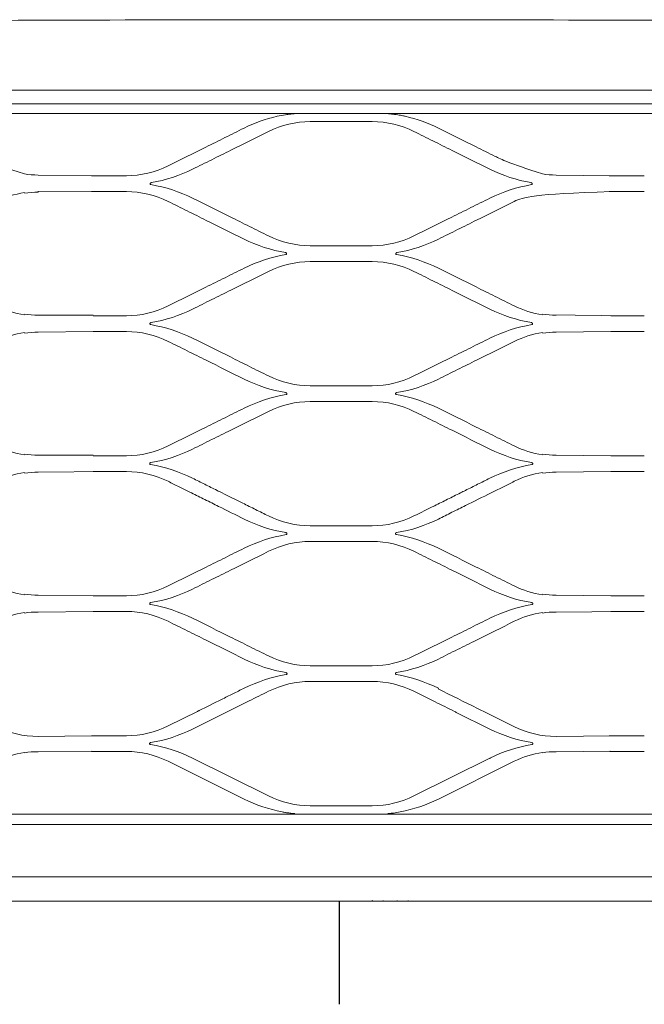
# Model space of a CAD drawing. Header units: millimetres. Extents: x -367720 to -162733, y 309172 to 337444.
# Tile 117 of 256: x -363112 to -362930, y 326990 to 327276. Entities that reach past the tile are written whole.
import ezdxf

# ---------------------------------------------------------------- set-up
doc = ezdxf.new("R2010")
doc.units = ezdxf.units.MM
doc.header["$LTSCALE"] = 10
doc.header["$MEASUREMENT"] = 0
doc.layers.get('0').update_dxf_attribs({"color": 255, "lineweight": 13})
doc.layers.add('LATS_CONTROL_LINE', color=2, linetype='Continuous')
doc.layers.add('LATS_EQ_IDU', color=7, linetype='Continuous', lineweight=0)
doc.layers.add('VZ1', color=6, linetype='Continuous', lineweight=18)
doc.styles.add('ROMANS', font='ROMANS.shx', dxfattribs={"height": 80})

# ---------------------------------------------------------------- blocks, each defined once
blk = doc.blocks.new('LATS_IDU_WALL_MOUNTED_SV')
at = {"color": 0}
for p, q in [((-564.37, 235.79), (564.37, 235.79)), ((522.6, 229.2), (-522.6, 228.8)), ((-8.44, 226.64), (9.56, 226.64)), ((-87.61, 211.12), (-71.64, 210.92)), ((-61.94, 210.92), (-71.64, 210.92)), ((63.06, 211.12), (79.02, 210.92)), ((88.72, 210.92), (79.02, 210.92)), ((-87.61, 206.46), (-87.61, 206.11)), ((-87.61, 206.28), (-71.64, 206.29)), ((-71.64, 206.29), (-61.94, 206.29)), ((79.02, 206.29), (88.72, 206.29)), ((9.56, 190.56), (-8.44, 190.56)), ((-8.44, 185.95), (9.56, 185.95)), ((-87.61, 170.38), (-71.64, 170.38)), ((-61.94, 170.2), (-71.64, 170.2)), ((61.05, 170.46), (83.87, 170.2)), ((88.72, 170.2), (79.02, 170.2)), ((-87.61, 165.43), (-71.64, 165.61)), ((-71.64, 165.61), (-61.94, 165.61)), ((63.06, 165.43), (79.02, 165.61)), ((79.02, 165.61), (88.72, 165.61)), ((9.56, 149.84), (-8.44, 149.84)), ((-8.44, 145.26), (9.56, 145.26)), ((-87.61, 129.66), (-71.64, 129.66)), ((-61.94, 129.48), (-71.64, 129.48)), ((63.06, 129.66), (79.02, 129.48)), ((88.72, 129.48), (79.02, 129.48)), ((-87.61, 124.74), (-66.79, 124.91)), ((-71.64, 124.91), (-61.94, 124.91)), ((63.06, 124.74), (79.02, 124.91)), ((79.02, 124.91), (88.72, 124.91)), ((9.56, 109.13), (-8.44, 109.13)), ((-8.44, 104.56), (9.56, 104.56)), ((-87.61, 88.94), (-66.79, 88.77)), ((-61.94, 88.77), (-71.64, 88.77)), ((63.06, 88.94), (79.02, 88.77)), ((88.72, 88.77), (79.02, 88.77)), ((-87.61, 84.05), (-71.64, 84.21)), ((-71.64, 84.21), (-61.94, 84.21)), ((63.06, 84.05), (83.87, 84.21)), ((79.02, 84.21), (88.72, 84.21)), ((9.56, 68.42), (-8.44, 68.42)), ((-8.44, 63.86), (9.56, 63.86)), ((28.73, 61.72), (28.82, 61.9)), ((-41.3, 55.14), (-49.78, 50.93)), ((-42.68, 50.03), (-32.4, 55.14)), ((34.02, 54.89), (43.8, 50.03)), ((41.82, 55.21), (50.81, 50.75)), ((-87.61, 47.87), (-72.14, 48.03)), ((-61.94, 48.07), (-71.64, 48.07)), ((63.06, 47.87), (79.02, 48.07)), ((88.72, 48.07), (79.02, 48.07)), ((-87.61, 43.45), (-66.79, 43.51)), ((-71.64, 43.51), (-61.94, 43.51)), ((63.06, 43.45), (79.02, 43.56)), ((79.02, 43.51), (88.72, 43.51)), ((-49.78, 40.66), (-27.7, 29.68)), ((-20.6, 30.58), (-42.68, 41.55)), ((43.8, 41.55), (21.72, 30.58)), ((28.82, 29.68), (50.9, 40.66)), ((43.89, 41.37), (43.8, 41.55)), ((9.56, 27.72), (-8.44, 27.72)), ((-522.6, 25.3), (522.6, 25.3)), ((565.96, 7.1), (-565.96, 7.1)), ((-81, 0), (-133.6, 0)), ((-81, 0), (-79, 0)), ((-77, 0), (-79, 0)), ((-18.4, 0), (-77, 0)), ((-15.2, 0), (-18.4, 0)), ((-11.2, 0), (-15.2, 0)), ((-11.2, 0), (-8, 0)), ((9.6, 0), (-8, 0)), ((9.6, 0), (12.8, 0)), ((9.6, 0), (9.6, 0)), ((12.8, 0), (12.8, 0.18)), ((12.8, 0), (16.8, 0)), ((16.8, 0.18), (16.8, 0)), ((16.8, 0), (20, 0)), ((20, 0), (20, 0.18)), ((78.6, 0), (20, 0)), ((78.6, 0), (80.6, 0)), ((82.6, 0), (80.6, 0)), ((135.2, 0), (82.6, 0))]:
    blk.add_line(p, q, dxfattribs=at)
for centre, radius, start, end in [((-87.61, 75.39), 27.52, 243.5738, 270), ((-61.94, 88.79), 43.28, 279.3488, 296.4262), ((63.06, 88.79), 43.28, 243.5738, 260.6512), ((63.06, 75.39), 27.52, 243.5738, 270), ((-61.94, 2.79), 43.28, 63.5738, 80.6512), ((63.06, 2.79), 43.28, 99.3488, 116.4262), ((-8.44, 68.44), 43.28, 243.5738, 259.106), ((9.56, 68.44), 43.28, 280.894, 296.4262)]:
    blk.add_arc(centre, radius, start, end, dxfattribs=at)
at = {"color": 0, "extrusion": (0, 0, -1)}
for centre, radius, start, end in [((61.94, 75.39), 27.32, 243.5738, 270), ((87.61, 16.19), 27.32, 63.5738, 81.5815), ((61.94, 16.19), 27.32, 90, 116.4262), ((-63.06, 16.19), 27.32, 63.5738, 81.5815), ((8.44, 55.04), 27.32, 270, 296.4262), ((-9.56, 55.04), 27.32, 243.5738, 270), ((-13.52, -0.8), 4, 11.537, 14.114)]:
    blk.add_arc(centre, radius, start, end, dxfattribs=at)
at = {"color": 0}
for centre, start_param, end_param in [((-71.64, 48.03), 4.712389, 6.283185), ((79.02, 48.03), 4.712389, 6.283185), ((-71.64, 43.56), 0, 1.570796), ((79.02, 43.56), 0, 1.570796)]:
    blk.add_ellipse(centre, major_axis=(-0.5, 0), ratio=0.087489, start_param=start_param, end_param=end_param, dxfattribs=at)
for points, knots in [([(0, 256.29), (-94.88, 256.29), (-189.76, 255.7), (-332, 253.93), (-379.4, 253.19), (-450.46, 251.85), (-474.14, 251.37), (-509.65, 250.57), (-521.49, 250.3), (-545.15, 249.72), (-556.99, 249.44), (-568.8, 249.09)], [0, 0, 0, 0, 0.5, 0.5, 0.75, 0.75, 0.875, 0.875, 0.9375, 0.9375, 1, 1, 1, 1]), ([(0, 256.29), (94.88, 256.29), (189.76, 255.7), (332, 253.93), (379.4, 253.19), (450.46, 251.85), (474.14, 251.37), (509.65, 250.57), (521.49, 250.3), (545.15, 249.72), (556.99, 249.44), (568.8, 249.09)], [0, 0, 0, 0, 0.5, 0.5, 0.75, 0.75, 0.875, 0.875, 0.9375, 0.9375, 1, 1, 1, 1]), ([(522.01, 231.8), (509.61, 231.8), (497.22, 231.8), (460.04, 231.8), (435.26, 231.8), (385.68, 231.8), (360.9, 231.8), (236.97, 231.8), (137.82, 231.8), (-10.9, 231.8), (-60.47, 231.8), (-178.27, 231.8), (-246.5, 231.8), (-348.85, 231.8), (-382.96, 231.8), (-425.61, 231.8), (-434.13, 231.8), (-444.8, 231.8), (-446.93, 231.8), (-453.32, 231.8), (-457.59, 231.8), (-463.98, 231.8), (-466.12, 231.8), (-470.38, 231.8), (-472.51, 231.8), (-483.17, 231.8), (-491.7, 231.8), (-503.43, 231.8), (-506.63, 231.8), (-510.5, 231.8), (-511.17, 231.8), (-511.84, 231.8)], [0, 0, 0, 0, 0.035962, 0.035962, 0.107886, 0.107886, 0.17981, 0.17981, 0.467507, 0.467507, 0.611355, 0.611355, 0.809344, 0.809344, 0.908338, 0.908338, 0.933087, 0.933087, 0.939274, 0.939274, 0.951648, 0.951648, 0.957835, 0.957835, 0.964022, 0.964022, 0.988771, 0.988771, 0.998052, 0.998052, 1, 1, 1, 1]), ([(-13.17, 228.94), (-13.31, 228.94), (-13.55, 228.92), (-13.96, 228.87), (-14.17, 228.85), (-14.79, 228.78), (-15.2, 228.72), (-16.44, 228.53), (-17.27, 228.38), (-18.08, 228.19)], [0, 0, 0, 0, 0.125, 0.125, 0.25, 0.25, 0.5, 0.5, 1, 1, 1, 1]), ([(19.2, 228.19), (18.88, 228.27), (18.55, 228.34), (17.68, 228.51), (17.13, 228.6), (16.23, 228.73), (15.88, 228.78), (15.32, 228.85), (15.11, 228.87), (14.8, 228.9), (14.68, 228.91), (14.51, 228.93), (14.45, 228.93), (14.37, 228.94), (14.34, 228.94), (14.3, 228.94), (14.29, 228.94), (14.29, 228.94)], [0, 0, 0, 0, 0.198955, 0.198955, 0.529542, 0.529542, 0.742902, 0.742902, 0.867242, 0.867242, 0.936308, 0.936308, 0.973666, 0.973666, 0.993582, 0.993582, 1, 1, 1, 1]), ([(-91.61, 211.42), (-101.61, 214.7), (-103.47, 215.62), (-107.18, 217.46), (-109.03, 218.39), (-114.54, 221.13), (-118.19, 222.94), (-121.83, 224.75)], [0, 0, 0, 0, 0.251815, 0.251815, 0.50363, 0.50363, 1, 1, 1, 1]), ([(-27.72, 224.75), (-29.57, 223.83), (-31.42, 222.91), (-35.12, 221.07), (-36.97, 220.15), (-42.48, 217.41), (-46.14, 215.59), (-49.8, 213.77)], [0, 0, 0, 0, 0.251815, 0.251815, 0.50363, 0.50363, 1, 1, 1, 1]), ([(-42.67, 212.82), (-40.81, 213.74), (-38.95, 214.66), (-35.24, 216.51), (-33.38, 217.43), (-27.87, 220.16), (-24.23, 221.98), (-20.58, 223.79)], [0, 0, 0, 0, 0.251892, 0.251892, 0.503784, 0.503784, 1, 1, 1, 1]), ([(21.7, 223.79), (23.55, 222.87), (25.4, 221.95), (29.1, 220.11), (30.96, 219.19), (36.46, 216.45), (40.12, 214.64), (43.78, 212.82)], [0, 0, 0, 0, 0.251892, 0.251892, 0.503784, 0.503784, 1, 1, 1, 1]), ([(59.06, 211.42), (49.06, 214.7), (47.2, 215.62), (43.49, 217.46), (41.63, 218.39), (36.13, 221.13), (32.48, 222.94), (28.84, 224.75)], [0, 0, 0, 0, 0.251815, 0.251815, 0.50363, 0.50363, 1, 1, 1, 1]), ([(-71.64, 210.92), (-71.69, 210.92), (-71.74, 210.92), (-71.84, 210.91), (-71.88, 210.91), (-71.96, 210.91), (-72, 210.9), (-72.06, 210.89), (-72.09, 210.89), (-72.13, 210.88), (-72.14, 210.87), (-72.14, 210.87)], [0, 0, 0, 0, 0.176741, 0.176741, 0.352787, 0.352787, 0.538624, 0.538624, 0.750507, 0.750507, 1, 1, 1, 1]), ([(79.02, 210.92), (78.97, 210.92), (78.92, 210.92), (78.83, 210.91), (78.79, 210.91), (78.7, 210.91), (78.67, 210.9), (78.6, 210.89), (78.58, 210.89), (78.54, 210.88), (78.52, 210.87), (78.52, 210.87)], [0, 0, 0, 0, 0.176741, 0.176741, 0.352787, 0.352787, 0.538624, 0.538624, 0.750507, 0.750507, 1, 1, 1, 1]), ([(-72.14, 206.34), (-72.14, 206.34), (-72.13, 206.33), (-72.09, 206.32), (-72.06, 206.31), (-71.98, 206.31), (-71.93, 206.3), (-71.83, 206.3), (-71.78, 206.3), (-71.69, 206.29), (-71.67, 206.29), (-71.64, 206.29)], [0, 0, 0, 0, 0.233302, 0.233302, 0.46706, 0.46706, 0.692986, 0.692986, 0.904432, 0.904432, 1, 1, 1, 1]), ([(-54.8, 208.32), (-54.83, 208.33), (-54.86, 208.34), (-54.91, 208.36), (-54.93, 208.38), (-54.97, 208.42), (-54.99, 208.44), (-55, 208.49), (-55.01, 208.51), (-55.01, 208.56), (-55.01, 208.59), (-55, 208.65), (-54.98, 208.68), (-54.95, 208.74), (-54.92, 208.77), (-54.85, 208.83), (-54.81, 208.86), (-54.73, 208.9), (-54.69, 208.91), (-54.66, 208.91)], [0, 0, 0, 0, 0.094728, 0.094728, 0.190135, 0.190135, 0.278067, 0.278067, 0.36478, 0.36478, 0.461281, 0.461281, 0.576239, 0.576239, 0.715795, 0.715795, 0.878788, 0.878788, 1, 1, 1, 1]), ([(55.77, 208.91), (55.82, 208.9), (55.87, 208.89), (55.96, 208.84), (55.99, 208.81), (56.06, 208.74), (56.09, 208.7), (56.12, 208.63), (56.13, 208.59), (56.13, 208.53), (56.12, 208.5), (56.11, 208.45), (56.09, 208.42), (56.05, 208.38), (56.03, 208.37), (55.99, 208.34), (55.96, 208.33), (55.93, 208.32), (55.92, 208.32), (55.92, 208.32)], [0, 0, 0, 0, 0.163856, 0.163856, 0.318064, 0.318064, 0.488871, 0.488871, 0.608868, 0.608868, 0.707675, 0.707675, 0.807304, 0.807304, 0.895012, 0.895012, 0.981644, 0.981644, 1, 1, 1, 1]), ([(78.52, 206.34), (78.52, 206.34), (78.53, 206.33), (78.58, 206.32), (78.61, 206.31), (78.69, 206.31), (78.73, 206.3), (78.84, 206.3), (78.89, 206.3), (78.97, 206.29), (79, 206.29), (79.02, 206.29)], [0, 0, 0, 0, 0.233302, 0.233302, 0.46706, 0.46706, 0.692986, 0.692986, 0.904432, 0.904432, 1, 1, 1, 1]), ([(-49.8, 203.44), (-47.95, 202.53), (-46.1, 201.61), (-42.4, 199.77), (-40.55, 198.85), (-35.04, 196.11), (-31.38, 194.29), (-27.71, 192.47)], [0, 0, 0, 0, 0.251588, 0.251588, 0.503177, 0.503177, 1, 1, 1, 1]), ([(-20.59, 193.41), (-22.45, 194.33), (-24.3, 195.25), (-28.01, 197.1), (-29.86, 198.02), (-35.37, 200.76), (-39.02, 202.57), (-42.67, 204.39)], [0, 0, 0, 0, 0.251536, 0.251536, 0.503072, 0.503072, 1, 1, 1, 1]), ([(43.78, 204.39), (41.94, 203.47), (40.09, 202.55), (36.39, 200.71), (34.54, 199.79), (29.03, 197.05), (25.37, 195.23), (21.71, 193.41)], [0, 0, 0, 0, 0.251536, 0.251536, 0.503072, 0.503072, 1, 1, 1, 1]), ([(28.83, 192.47), (30.68, 193.4), (32.54, 194.32), (36.25, 196.16), (38.1, 197.08), (43.61, 199.82), (47.26, 201.63), (50.91, 203.44)], [0, 0, 0, 0, 0.251588, 0.251588, 0.503177, 0.503177, 1, 1, 1, 1]), ([(-15.66, 188.56), (-15.61, 188.55), (-15.57, 188.53), (-15.48, 188.48), (-15.44, 188.46), (-15.38, 188.39), (-15.36, 188.35), (-15.33, 188.27), (-15.32, 188.24), (-15.32, 188.17), (-15.33, 188.14), (-15.35, 188.08), (-15.37, 188.06), (-15.41, 188.02), (-15.43, 188.01), (-15.49, 187.98), (-15.51, 187.97), (-15.54, 187.97)], [0, 0, 0, 0, 0.167117, 0.167117, 0.32198, 0.32198, 0.485137, 0.485137, 0.599061, 0.599061, 0.714178, 0.714178, 0.812369, 0.812369, 0.902245, 0.902245, 1, 1, 1, 1]), ([(16.66, 187.97), (16.63, 187.97), (16.6, 187.98), (16.54, 188.01), (16.52, 188.03), (16.48, 188.07), (16.46, 188.1), (16.44, 188.15), (16.44, 188.17), (16.44, 188.22), (16.44, 188.25), (16.46, 188.31), (16.47, 188.34), (16.51, 188.4), (16.53, 188.43), (16.6, 188.49), (16.64, 188.51), (16.71, 188.54), (16.75, 188.55), (16.78, 188.56)], [0, 0, 0, 0, 0.102723, 0.102723, 0.206233, 0.206233, 0.300391, 0.300391, 0.39067, 0.39067, 0.488023, 0.488023, 0.600789, 0.600789, 0.734689, 0.734689, 0.889492, 0.889492, 1, 1, 1, 1]), ([(-27.71, 184.03), (-29.56, 183.11), (-31.41, 182.19), (-35.1, 180.35), (-36.95, 179.43), (-42.46, 176.69), (-46.12, 174.87), (-49.79, 173.05)], [0, 0, 0, 0, 0.251275, 0.251275, 0.502551, 0.502551, 1, 1, 1, 1]), ([(50.91, 173.05), (49.05, 173.97), (47.2, 174.89), (43.5, 176.73), (41.65, 177.65), (36.14, 180.39), (32.48, 182.21), (28.83, 184.03)], [0, 0, 0, 0, 0.251275, 0.251275, 0.50255, 0.50255, 1, 1, 1, 1]), ([(-42.67, 172.13), (-40.82, 173.05), (-38.97, 173.97), (-35.27, 175.81), (-33.42, 176.73), (-27.91, 179.47), (-24.25, 181.28), (-20.59, 183.1)], [0, 0, 0, 0, 0.251311, 0.251311, 0.502622, 0.502622, 1, 1, 1, 1]), ([(21.71, 183.1), (23.56, 182.18), (25.4, 181.26), (29.1, 179.43), (30.95, 178.51), (36.46, 175.77), (40.12, 173.95), (43.79, 172.13)], [0, 0, 0, 0, 0.251311, 0.251311, 0.502622, 0.502622, 1, 1, 1, 1]), ([(-54.87, 167.61), (-54.9, 167.62), (-54.93, 167.63), (-54.99, 167.66), (-55.02, 167.68), (-55.06, 167.73), (-55.08, 167.75), (-55.1, 167.8), (-55.1, 167.83), (-55.1, 167.89), (-55.1, 167.91), (-55.08, 167.97), (-55.07, 168), (-55.03, 168.06), (-55, 168.09), (-54.94, 168.14), (-54.9, 168.16), (-54.83, 168.19), (-54.8, 168.2), (-54.77, 168.2)], [0, 0, 0, 0, 0.110412, 0.110412, 0.221698, 0.221698, 0.321855, 0.321855, 0.415537, 0.415537, 0.513604, 0.513604, 0.624291, 0.624291, 0.7532, 0.7532, 0.901051, 0.901051, 1, 1, 1, 1]), ([(55.89, 168.2), (55.94, 168.2), (55.99, 168.18), (56.07, 168.13), (56.11, 168.1), (56.17, 168.03), (56.19, 167.99), (56.21, 167.92), (56.22, 167.89), (56.22, 167.82), (56.21, 167.79), (56.18, 167.74), (56.17, 167.71), (56.13, 167.67), (56.1, 167.66), (56.05, 167.63), (56.02, 167.62), (55.98, 167.61)], [0, 0, 0, 0, 0.169809, 0.169809, 0.324297, 0.324297, 0.479853, 0.479853, 0.589267, 0.589267, 0.699536, 0.699536, 0.797135, 0.797135, 0.890643, 0.890643, 1, 1, 1, 1]), ([(-20.6, 152.69), (-22.45, 153.61), (-24.3, 154.53), (-27.99, 156.37), (-29.84, 157.29), (-35.35, 160.03), (-39.01, 161.85), (-42.68, 163.67)], [0, 0, 0, 0, 0.25103, 0.25103, 0.502059, 0.502059, 1, 1, 1, 1]), ([(43.79, 163.67), (41.95, 162.75), (40.1, 161.83), (36.41, 160), (34.56, 159.08), (29.05, 156.34), (25.38, 154.52), (21.71, 152.69)], [0, 0, 0, 0, 0.25103, 0.25103, 0.502059, 0.502059, 1, 1, 1, 1]), ([(-49.79, 162.75), (-47.94, 161.84), (-46.1, 160.92), (-42.4, 159.08), (-40.56, 158.17), (-35.04, 155.43), (-31.38, 153.61), (-27.71, 151.78)], [0, 0, 0, 0, 0.251053, 0.251053, 0.502107, 0.502107, 1, 1, 1, 1]), ([(28.82, 151.78), (30.67, 152.7), (32.52, 153.62), (36.22, 155.46), (38.07, 156.38), (43.58, 159.12), (47.24, 160.93), (50.9, 162.75)], [0, 0, 0, 0, 0.251053, 0.251053, 0.502107, 0.502107, 1, 1, 1, 1]), ([(-15.57, 147.85), (-15.52, 147.84), (-15.47, 147.82), (-15.39, 147.77), (-15.35, 147.74), (-15.3, 147.68), (-15.28, 147.64), (-15.26, 147.57), (-15.25, 147.54), (-15.26, 147.47), (-15.26, 147.44), (-15.29, 147.39), (-15.31, 147.36), (-15.35, 147.32), (-15.37, 147.31), (-15.42, 147.28), (-15.45, 147.27), (-15.49, 147.26), (-15.49, 147.26), (-15.5, 147.26)], [0, 0, 0, 0, 0.172025, 0.172025, 0.325192, 0.325192, 0.473261, 0.473261, 0.579384, 0.579384, 0.686087, 0.686087, 0.783854, 0.783854, 0.881124, 0.881124, 0.986662, 0.986662, 1, 1, 1, 1]), ([(16.61, 147.26), (16.58, 147.27), (16.54, 147.28), (16.48, 147.31), (16.45, 147.33), (16.41, 147.38), (16.39, 147.41), (16.37, 147.46), (16.37, 147.49), (16.37, 147.55), (16.37, 147.58), (16.39, 147.63), (16.41, 147.66), (16.45, 147.72), (16.47, 147.75), (16.53, 147.79), (16.57, 147.81), (16.64, 147.84), (16.66, 147.85), (16.69, 147.85)], [0, 0, 0, 0, 0.11771, 0.11771, 0.236356, 0.236356, 0.342358, 0.342358, 0.439374, 0.439374, 0.538077, 0.538077, 0.646779, 0.646779, 0.77119, 0.77119, 0.912964, 0.912964, 1, 1, 1, 1]), ([(-27.71, 143.31), (-29.55, 142.4), (-31.4, 141.48), (-35.09, 139.64), (-36.93, 138.73), (-42.44, 135.99), (-46.11, 134.16), (-49.79, 132.34)], [0, 0, 0, 0, 0.250795, 0.250795, 0.50159, 0.50159, 1, 1, 1, 1]), ([(50.9, 132.34), (49.05, 133.25), (47.21, 134.17), (43.51, 136.01), (41.67, 136.93), (36.15, 139.67), (32.49, 141.49), (28.82, 143.31)], [0, 0, 0, 0, 0.250795, 0.250795, 0.50159, 0.50159, 1, 1, 1, 1]), ([(-42.68, 131.43), (-40.83, 132.35), (-38.98, 133.27), (-35.29, 135.11), (-33.44, 136.02), (-27.93, 138.76), (-24.26, 140.59), (-20.6, 142.41)], [0, 0, 0, 0, 0.25081, 0.25081, 0.50162, 0.50162, 1, 1, 1, 1]), ([(21.71, 142.41), (23.56, 141.49), (25.4, 140.57), (29.09, 138.74), (30.94, 137.82), (36.45, 135.08), (40.12, 133.26), (43.79, 131.43)], [0, 0, 0, 0, 0.25081, 0.25081, 0.50162, 0.50162, 1, 1, 1, 1]), ([(-54.9, 126.91), (-54.94, 126.91), (-54.97, 126.92), (-55.04, 126.96), (-55.07, 126.98), (-55.11, 127.03), (-55.13, 127.06), (-55.15, 127.12), (-55.15, 127.15), (-55.15, 127.21), (-55.15, 127.24), (-55.13, 127.3), (-55.11, 127.32), (-55.07, 127.38), (-55.05, 127.4), (-54.99, 127.45), (-54.95, 127.47), (-54.89, 127.49), (-54.87, 127.49), (-54.85, 127.5)], [0, 0, 0, 0, 0.124544, 0.124544, 0.250053, 0.250053, 0.361819, 0.361819, 0.462207, 0.462207, 0.561539, 0.561539, 0.668349, 0.668349, 0.788627, 0.788627, 0.924939, 0.924939, 1, 1, 1, 1]), ([(55.96, 127.5), (56.01, 127.49), (56.06, 127.47), (56.14, 127.42), (56.18, 127.39), (56.23, 127.32), (56.25, 127.28), (56.27, 127.21), (56.27, 127.18), (56.26, 127.11), (56.25, 127.08), (56.22, 127.03), (56.2, 127.01), (56.16, 126.97), (56.14, 126.95), (56.08, 126.92), (56.05, 126.91), (56.02, 126.91)], [0, 0, 0, 0, 0.173677, 0.173677, 0.324505, 0.324505, 0.465131, 0.465131, 0.585674, 0.585674, 0.689719, 0.689719, 0.788048, 0.788048, 0.890386, 0.890386, 1, 1, 1, 1]), ([(-49.78, 122.06), (-49.26, 121.8), (-48.73, 121.53), (-47.68, 121.01), (-47.15, 120.75), (-45.57, 119.96), (-44.52, 119.44), (-43.46, 118.92)], [0, 0, 0, 0, 0.250254, 0.250254, 0.500509, 0.500509, 1, 1, 1, 1]), ([(-35.57, 119.42), (-36.16, 119.72), (-36.76, 120.01), (-37.94, 120.6), (-38.54, 120.9), (-40.31, 121.78), (-41.5, 122.37), (-42.68, 122.96)], [0, 0, 0, 0, 0.25026, 0.25026, 0.50052, 0.50052, 1, 1, 1, 1]), ([(43.79, 122.96), (43.2, 122.66), (42.61, 122.37), (41.42, 121.78), (40.83, 121.48), (39.05, 120.6), (37.87, 120.01), (36.69, 119.42)], [0, 0, 0, 0, 0.25026, 0.25026, 0.50052, 0.50052, 1, 1, 1, 1]), ([(44.58, 118.92), (45.11, 119.18), (45.63, 119.44), (46.69, 119.96), (47.21, 120.23), (48.79, 121.01), (49.85, 121.53), (50.9, 122.06)], [0, 0, 0, 0, 0.250254, 0.250254, 0.500509, 0.500509, 1, 1, 1, 1]), ([(-43.03, 118.7), (-41.72, 118.05), (-40.4, 117.39), (-37.77, 116.09), (-36.46, 115.43), (-32.66, 113.55), (-30.18, 112.32), (-27.7, 111.09)], [0, 0, 0, 0, 0.257386, 0.257386, 0.514773, 0.514773, 1, 1, 1, 1]), ([(-20.6, 111.98), (-21.85, 112.6), (-23.1, 113.22), (-25.6, 114.47), (-26.85, 115.09), (-30.1, 116.71), (-32.11, 117.7), (-34.12, 118.7)], [0, 0, 0, 0, 0.277199, 0.277199, 0.554398, 0.554398, 1, 1, 1, 1]), ([(35.23, 118.7), (33.98, 118.08), (32.74, 117.46), (30.24, 116.22), (28.99, 115.6), (25.73, 113.98), (23.72, 112.98), (21.72, 111.98)], [0, 0, 0, 0, 0.277199, 0.277199, 0.554398, 0.554398, 1, 1, 1, 1]), ([(28.82, 111.09), (30.14, 111.74), (31.45, 112.39), (34.08, 113.7), (35.4, 114.35), (39.19, 116.24), (41.67, 117.47), (44.15, 118.7)], [0, 0, 0, 0, 0.257386, 0.257386, 0.514773, 0.514773, 1, 1, 1, 1]), ([(-15.52, 107.14), (-15.47, 107.13), (-15.42, 107.12), (-15.34, 107.07), (-15.3, 107.04), (-15.26, 106.97), (-15.24, 106.93), (-15.22, 106.86), (-15.22, 106.83), (-15.23, 106.76), (-15.24, 106.74), (-15.26, 106.68), (-15.28, 106.66), (-15.33, 106.62), (-15.35, 106.6), (-15.41, 106.57), (-15.45, 106.56), (-15.48, 106.55)], [0, 0, 0, 0, 0.174766, 0.174766, 0.323012, 0.323012, 0.457614, 0.457614, 0.573123, 0.573123, 0.675633, 0.675633, 0.775455, 0.775455, 0.88119, 0.88119, 1, 1, 1, 1]), ([(16.6, 106.55), (16.56, 106.56), (16.52, 106.57), (16.45, 106.61), (16.42, 106.63), (16.38, 106.69), (16.36, 106.72), (16.34, 106.78), (16.34, 106.81), (16.34, 106.87), (16.34, 106.9), (16.36, 106.95), (16.38, 106.98), (16.42, 107.03), (16.44, 107.06), (16.5, 107.1), (16.54, 107.12), (16.59, 107.14), (16.61, 107.14), (16.63, 107.14)], [0, 0, 0, 0, 0.129801, 0.129801, 0.26056, 0.26056, 0.377087, 0.377087, 0.48039, 0.48039, 0.580312, 0.580312, 0.685639, 0.685639, 0.802697, 0.802697, 0.934791, 0.934791, 1, 1, 1, 1]), ([(-27.7, 102.6), (-29.55, 101.69), (-31.39, 100.77), (-35.07, 98.94), (-36.91, 98.03), (-42.43, 95.28), (-46.11, 93.46), (-49.78, 91.63)], [0, 0, 0, 0, 0.2503, 0.2503, 0.500599, 0.500599, 1, 1, 1, 1]), ([(-42.68, 90.74), (-40.84, 91.65), (-39, 92.57), (-35.31, 94.4), (-33.47, 95.31), (-27.95, 98.06), (-24.28, 99.88), (-20.6, 101.71)], [0, 0, 0, 0, 0.250303, 0.250303, 0.500606, 0.500606, 1, 1, 1, 1]), ([(21.72, 101.71), (23.56, 100.79), (25.4, 99.88), (29.08, 98.05), (30.93, 97.13), (36.44, 94.39), (40.12, 92.56), (43.8, 90.74)], [0, 0, 0, 0, 0.250303, 0.250303, 0.500606, 0.500606, 1, 1, 1, 1]), ([(50.9, 91.63), (49.06, 92.55), (47.21, 93.46), (43.53, 95.29), (41.69, 96.21), (36.17, 98.95), (32.49, 100.78), (28.82, 102.6)], [0, 0, 0, 0, 0.2503, 0.2503, 0.500599, 0.500599, 1, 1, 1, 1]), ([(-54.9, 86.2), (-54.94, 86.21), (-54.98, 86.22), (-55.05, 86.26), (-55.08, 86.28), (-55.13, 86.34), (-55.15, 86.37), (-55.17, 86.43), (-55.17, 86.47), (-55.17, 86.53), (-55.16, 86.56), (-55.14, 86.61), (-55.13, 86.64), (-55.09, 86.69), (-55.06, 86.71), (-55, 86.75), (-54.97, 86.77), (-54.91, 86.78), (-54.9, 86.79), (-54.88, 86.79)], [0, 0, 0, 0, 0.133982, 0.133982, 0.268894, 0.268894, 0.389508, 0.389508, 0.495428, 0.495428, 0.595914, 0.595914, 0.700021, 0.700021, 0.814444, 0.814444, 0.943108, 0.943108, 1, 1, 1, 1]), ([(56, 86.79), (56.04, 86.78), (56.08, 86.77), (56.15, 86.73), (56.19, 86.7), (56.24, 86.64), (56.26, 86.6), (56.28, 86.54), (56.29, 86.5), (56.28, 86.44), (56.28, 86.41), (56.25, 86.35), (56.24, 86.33), (56.19, 86.28), (56.17, 86.26), (56.11, 86.23), (56.08, 86.21), (56.04, 86.2), (56.03, 86.2), (56.02, 86.2)], [0, 0, 0, 0, 0.144831, 0.144831, 0.290349, 0.290349, 0.423908, 0.423908, 0.539222, 0.539222, 0.642249, 0.642249, 0.742929, 0.742929, 0.8496, 0.8496, 0.968128, 0.968128, 1, 1, 1, 1]), ([(-49.78, 81.36), (-47.94, 80.44), (-46.1, 79.53), (-42.42, 77.7), (-40.58, 76.78), (-35.06, 74.04), (-31.38, 72.21), (-27.7, 70.39)], [0, 0, 0, 0, 0.250188, 0.250188, 0.500376, 0.500376, 1, 1, 1, 1]), ([(-20.6, 71.28), (-22.44, 72.19), (-24.28, 73.11), (-27.97, 74.94), (-29.81, 75.85), (-35.33, 78.6), (-39, 80.42), (-42.68, 82.25)], [0, 0, 0, 0, 0.250188, 0.250188, 0.500375, 0.500375, 1, 1, 1, 1]), ([(43.8, 82.25), (41.95, 81.34), (40.11, 80.42), (36.43, 78.59), (34.59, 77.68), (29.07, 74.93), (25.39, 73.11), (21.72, 71.28)], [0, 0, 0, 0, 0.250188, 0.250188, 0.500375, 0.500375, 1, 1, 1, 1]), ([(28.82, 70.39), (30.66, 71.3), (32.5, 72.22), (36.19, 74.05), (38.03, 74.96), (43.54, 77.7), (47.22, 79.53), (50.9, 81.36)], [0, 0, 0, 0, 0.250188, 0.250188, 0.500376, 0.500376, 1, 1, 1, 1]), ([(-15.49, 66.44), (-15.45, 66.43), (-15.41, 66.42), (-15.34, 66.38), (-15.31, 66.35), (-15.25, 66.29), (-15.24, 66.26), (-15.21, 66.19), (-15.21, 66.16), (-15.21, 66.09), (-15.22, 66.06), (-15.24, 66.01), (-15.26, 65.98), (-15.3, 65.94), (-15.32, 65.91), (-15.38, 65.88), (-15.42, 65.86), (-15.46, 65.85), (-15.47, 65.85), (-15.49, 65.85)], [0, 0, 0, 0, 0.141668, 0.141668, 0.284127, 0.284127, 0.413408, 0.413408, 0.525397, 0.525397, 0.627428, 0.627428, 0.729164, 0.729164, 0.838315, 0.838315, 0.960101, 0.960101, 1, 1, 1, 1]), ([(16.6, 65.85), (16.56, 65.85), (16.52, 65.87), (16.45, 65.91), (16.42, 65.93), (16.37, 65.99), (16.35, 66.02), (16.33, 66.09), (16.32, 66.12), (16.33, 66.18), (16.33, 66.21), (16.36, 66.27), (16.37, 66.29), (16.41, 66.34), (16.44, 66.37), (16.5, 66.4), (16.53, 66.42), (16.58, 66.43), (16.59, 66.44), (16.61, 66.44)], [0, 0, 0, 0, 0.137854, 0.137854, 0.276584, 0.276584, 0.401329, 0.401329, 0.510042, 0.510042, 0.611196, 0.611196, 0.714135, 0.714135, 0.825997, 0.825997, 0.951326, 0.951326, 1, 1, 1, 1]), ([(-27.7, 61.9), (-28.8, 61.36), (-29.89, 60.82), (-32.07, 59.73), (-33.16, 59.19), (-36.43, 57.56), (-38.62, 56.48), (-40.8, 55.39)], [0, 0, 0, 0, 0.250087, 0.250087, 0.500175, 0.500175, 1, 1, 1, 1]), ([(-32.4, 55.14), (-31.38, 55.65), (-30.35, 56.16), (-28.3, 57.18), (-27.27, 57.69), (-24.37, 59.14), (-22.48, 60.07), (-20.6, 61.01)], [0, 0, 0, 0, 0.260777, 0.260777, 0.521553, 0.521553, 1, 1, 1, 1]), ([(21.72, 61.01), (22.74, 60.5), (23.77, 59.99), (25.82, 58.97), (26.85, 58.46), (29.75, 57.01), (31.64, 56.08), (33.52, 55.14)], [0, 0, 0, 0, 0.260777, 0.260777, 0.521553, 0.521553, 1, 1, 1, 1]), ([(-54.91, 45.5), (-54.95, 45.5), (-54.99, 45.52), (-55.06, 45.56), (-55.1, 45.58), (-55.15, 45.64), (-55.17, 45.68), (-55.19, 45.74), (-55.19, 45.77), (-55.19, 45.84), (-55.18, 45.87), (-55.16, 45.92), (-55.14, 45.95), (-55.1, 46), (-55.08, 46.02), (-55.02, 46.05), (-54.99, 46.07), (-54.94, 46.08), (-54.92, 46.08), (-54.91, 46.09)], [0, 0, 0, 0, 0.139783, 0.139783, 0.280404, 0.280404, 0.407382, 0.407382, 0.517705, 0.517705, 0.619307, 0.619307, 0.72166, 0.72166, 0.83216, 0.83216, 0.955685, 0.955685, 1, 1, 1, 1]), ([(56.03, 46.09), (56.07, 46.08), (56.11, 46.07), (56.18, 46.03), (56.21, 46), (56.26, 45.94), (56.28, 45.91), (56.3, 45.84), (56.31, 45.81), (56.3, 45.75), (56.3, 45.72), (56.27, 45.66), (56.26, 45.64), (56.22, 45.59), (56.19, 45.57), (56.13, 45.53), (56.1, 45.52), (56.05, 45.5), (56.04, 45.5), (56.03, 45.5)], [0, 0, 0, 0, 0.139783, 0.139783, 0.280404, 0.280404, 0.407382, 0.407382, 0.517705, 0.517705, 0.619307, 0.619307, 0.72166, 0.72166, 0.83216, 0.83216, 0.955685, 0.955685, 1, 1, 1, 1]), ([(-16.62, 25.94), (-16.29, 25.88), (-15.97, 25.82), (-15.24, 25.7), (-14.83, 25.64), (-14.19, 25.56), (-13.95, 25.53), (-13.58, 25.49), (-13.45, 25.48), (-13.24, 25.46), (-13.17, 25.45), (-13.07, 25.45), (-13.03, 25.44), (-12.98, 25.44), (-12.97, 25.44), (-12.96, 25.44)], [0, 0, 0, 0, 0.265943, 0.265943, 0.591469, 0.591469, 0.785612, 0.785612, 0.894633, 0.894633, 0.953953, 0.953953, 0.985654, 0.985654, 1, 1, 1, 1]), ([(14.07, 25.44), (14.09, 25.44), (14.12, 25.44), (14.24, 25.45), (14.35, 25.46), (14.88, 25.51), (15.31, 25.56), (16.41, 25.71), (17.07, 25.81), (17.74, 25.94)], [0, 0, 0, 0, 0.024247, 0.024247, 0.112121, 0.112121, 0.46104, 0.46104, 1, 1, 1, 1]), ([(-516.63, 22.3), (-445.11, 22.31), (-323.27, 22.33), (-140.51, 22.29), (31.65, 22.3), (153.49, 22.3), (214.41, 22.3)], [0, 0, 0, 0, 0.293475, 0.5, 0.75, 1, 1, 1, 1]), ([(9.6, 0), (9.59, 0), (9.53, 0.06), (9.45, 0.17), (9.44, 0.17), (9.44, 0.17)], [0, 0, 0, 0, 0.989466, 0.989466, 1, 1, 1, 1])]:
    blk.add_open_spline(points, degree=3, knots=knots, dxfattribs=at)
for points in [[(-18.08, 228.19), (-21.46, 227.42), (-24.68, 226.26), (-27.72, 224.75)], [(-20.58, 223.79), (-16.89, 225.62), (-12.7, 226.64), (-8.44, 226.64)], [(9.56, 226.64), (13.81, 226.64), (18, 225.62), (21.7, 223.79)], [(28.84, 224.75), (25.8, 226.26), (22.55, 227.43), (19.2, 228.19)], [(-49.8, 213.77), (-53.5, 211.93), (-57.7, 210.92), (-61.94, 210.92)], [(-54.66, 208.91), (-50.46, 209.63), (-46.41, 210.96), (-42.67, 212.82)], [(43.78, 212.82), (47.52, 210.96), (51.58, 209.63), (55.77, 208.91)], [(-87.61, 211.12), (-88.95, 211.12), (-90.29, 211.22), (-91.61, 211.42)], [(63.06, 211.12), (61.72, 211.12), (60.38, 211.22), (59.06, 211.42)], [(-61.94, 206.29), (-57.7, 206.29), (-53.51, 205.29), (-49.8, 203.44)], [(-42.67, 204.39), (-46.46, 206.27), (-50.57, 207.61), (-54.8, 208.32)], [(55.92, 208.32), (51.68, 207.61), (47.57, 206.27), (43.78, 204.39)], [(50.91, 203.44), (53.45, 204.71), (56.2, 205.58), (79.02, 206.29)], [(-99.76, 203.44), (-97.22, 204.71), (-94.47, 205.58), (-91.61, 206)], [(-91.61, 205.81), (-90.29, 206.01), (-88.96, 206.11), (-87.61, 206.11)], [(-27.71, 192.47), (-23.94, 190.6), (-19.87, 189.27), (-15.66, 188.56)], [(-8.44, 190.56), (-12.68, 190.56), (-16.87, 191.56), (-20.59, 193.41)], [(21.71, 193.41), (17.98, 191.56), (13.79, 190.56), (9.56, 190.56)], [(16.78, 188.56), (20.99, 189.27), (25.05, 190.6), (28.83, 192.47)], [(-15.54, 187.97), (-19.79, 187.26), (-23.9, 185.93), (-27.71, 184.03)], [(28.83, 184.03), (25.02, 185.92), (20.9, 187.26), (16.66, 187.97)], [(-20.59, 183.1), (-16.86, 184.96), (-12.67, 185.95), (-8.44, 185.95)], [(9.56, 185.95), (13.79, 185.95), (17.97, 184.96), (21.71, 183.1)], [(-91.61, 170.49), (-94.46, 170.91), (-97.21, 171.78), (-99.76, 173.05)], [(-49.79, 173.05), (-53.53, 171.19), (-57.72, 170.2), (-61.94, 170.2)], [(-54.77, 168.2), (-50.55, 168.91), (-46.47, 170.24), (-42.67, 172.13)], [(43.79, 172.13), (47.59, 170.24), (51.67, 168.91), (55.89, 168.2)], [(59.06, 170.49), (56.21, 170.91), (53.46, 171.78), (50.91, 173.05)], [(-87.61, 170.38), (-88.95, 170.38), (-90.29, 170.48), (-91.61, 170.68)], [(63.06, 170.38), (61.72, 170.38), (60.38, 170.48), (59.06, 170.68)], [(-42.68, 163.67), (-46.5, 165.57), (-50.63, 166.91), (-54.87, 167.61)], [(55.98, 167.61), (51.74, 166.91), (47.62, 165.57), (43.79, 163.67)], [(-99.76, 162.75), (-97.21, 164.02), (-94.46, 164.89), (-91.61, 165.31)], [(-91.61, 165.13), (-90.29, 165.33), (-88.95, 165.43), (-87.61, 165.43)], [(-61.94, 165.61), (-57.72, 165.61), (-53.54, 164.62), (-49.79, 162.75)], [(50.9, 162.75), (53.46, 164.02), (56.21, 164.89), (59.06, 165.31)], [(59.06, 165.13), (60.38, 165.33), (61.71, 165.43), (63.06, 165.43)], [(-27.71, 151.78), (-23.89, 149.88), (-19.79, 148.55), (-15.57, 147.85)], [(-8.44, 149.84), (-12.66, 149.84), (-16.84, 150.83), (-20.6, 152.69)], [(21.71, 152.69), (17.96, 150.83), (13.78, 149.84), (9.56, 149.84)], [(16.69, 147.85), (20.91, 148.55), (25, 149.88), (28.82, 151.78)], [(-15.5, 147.26), (-19.75, 146.56), (-23.86, 145.22), (-27.71, 143.31)], [(28.82, 143.31), (24.98, 145.22), (20.85, 146.56), (16.61, 147.26)], [(-20.6, 142.41), (-16.84, 144.27), (-12.66, 145.26), (-8.44, 145.26)], [(9.56, 145.26), (13.78, 145.26), (17.96, 144.27), (21.71, 142.41)], [(-91.61, 129.77), (-94.45, 130.19), (-97.2, 131.06), (-99.77, 132.34)], [(-49.79, 132.34), (-53.55, 130.47), (-57.73, 129.48), (-61.94, 129.48)], [(59.06, 129.77), (56.22, 130.19), (53.46, 131.06), (50.9, 132.34)], [(-87.61, 129.66), (-88.95, 129.66), (-90.29, 129.76), (-91.61, 129.96)], [(-54.85, 127.5), (-50.62, 128.2), (-46.51, 129.53), (-42.68, 131.43)], [(43.79, 131.43), (47.63, 129.53), (51.73, 128.2), (55.96, 127.5)], [(63.06, 129.66), (61.72, 129.66), (60.38, 129.76), (59.06, 129.96)], [(-42.68, 122.96), (-46.53, 124.87), (-50.66, 126.21), (-54.9, 126.91)], [(56.02, 126.91), (51.78, 126.21), (47.64, 124.87), (43.79, 122.96)], [(-99.77, 122.06), (-97.2, 123.33), (-94.45, 124.2), (-91.61, 124.62)], [(-91.61, 124.44), (-90.29, 124.64), (-88.95, 124.74), (-87.61, 124.74)], [(-61.94, 124.91), (-57.73, 124.91), (-53.55, 123.93), (-49.78, 122.06)], [(50.9, 122.06), (53.47, 123.33), (56.22, 124.2), (59.06, 124.62)], [(59.06, 124.44), (60.38, 124.64), (61.71, 124.74), (63.06, 124.74)], [(-43.46, 118.92), (-43.32, 118.84), (-43.17, 118.77), (-43.03, 118.7)], [(-34.12, 118.7), (-34.6, 118.94), (-35.09, 119.18), (-35.57, 119.42)], [(36.69, 119.42), (36.2, 119.18), (35.72, 118.94), (35.23, 118.7)], [(44.15, 118.7), (44.29, 118.77), (44.43, 118.84), (44.58, 118.92)], [(-8.44, 109.13), (-12.66, 109.13), (-16.83, 110.11), (-20.6, 111.98)], [(21.72, 111.98), (17.95, 110.11), (13.77, 109.13), (9.56, 109.13)], [(-27.7, 111.09), (-23.86, 109.18), (-19.75, 107.84), (-15.52, 107.14)], [(16.63, 107.14), (20.87, 107.84), (24.98, 109.18), (28.82, 111.09)], [(-15.48, 106.55), (-19.73, 105.85), (-23.85, 104.52), (-27.7, 102.6)], [(28.82, 102.6), (24.97, 104.52), (20.84, 105.86), (16.6, 106.55)], [(-20.6, 101.71), (-16.83, 103.58), (-12.66, 104.56), (-8.44, 104.56)], [(9.56, 104.56), (13.77, 104.56), (17.95, 103.58), (21.72, 101.71)], [(-91.61, 89.07), (-94.45, 89.49), (-97.2, 90.35), (-99.77, 91.63)], [(-49.78, 91.63), (-53.55, 89.76), (-57.73, 88.77), (-61.94, 88.77)], [(59.06, 89.07), (56.22, 89.49), (53.47, 90.35), (50.9, 91.63)], [(-87.61, 88.94), (-88.95, 88.94), (-90.29, 89.04), (-91.61, 89.24)], [(-54.88, 86.79), (-50.64, 87.49), (-46.53, 88.82), (-42.68, 90.74)], [(43.8, 90.74), (47.65, 88.82), (51.76, 87.49), (56, 86.79)], [(63.06, 88.94), (61.72, 88.94), (60.38, 89.04), (59.06, 89.24)], [(-42.68, 82.25), (-46.54, 84.17), (-50.66, 85.5), (-54.9, 86.2)], [(56.02, 86.2), (51.77, 85.5), (47.65, 84.17), (43.8, 82.25)], [(-99.77, 81.36), (-97.2, 82.63), (-94.45, 83.5), (-91.61, 83.92)], [(-91.61, 83.76), (-90.29, 83.95), (-88.95, 84.05), (-87.61, 84.05)], [(-61.94, 84.21), (-57.73, 84.21), (-53.55, 83.23), (-49.78, 81.36)], [(50.9, 81.36), (53.47, 82.63), (56.22, 83.5), (59.06, 83.92)], [(59.06, 83.76), (60.38, 83.95), (61.71, 84.05), (63.06, 84.05)], [(-27.7, 70.39), (-23.85, 68.47), (-19.73, 67.14), (-15.49, 66.44)], [(-8.44, 68.42), (-12.65, 68.42), (-16.83, 69.4), (-20.6, 71.28)], [(21.72, 71.28), (17.95, 69.4), (13.77, 68.42), (9.56, 68.42)], [(16.61, 66.44), (20.85, 67.14), (24.96, 68.47), (28.82, 70.39)], [(-15.49, 65.85), (-19.73, 65.15), (-23.85, 63.81), (-27.7, 61.9)], [(28.82, 61.9), (24.97, 63.81), (20.84, 65.15), (16.6, 65.85)], [(-20.6, 61.01), (-16.83, 62.88), (-12.65, 63.86), (-8.44, 63.86)], [(9.56, 63.86), (13.77, 63.86), (17.95, 62.88), (21.72, 61.01)], [(28.73, 61.72), (32.54, 59.82), (36.36, 57.93), (40.17, 56.03)], [(33.52, 55.14), (33.69, 55.06), (33.86, 54.97), (34.02, 54.89)], [(40.17, 56.03), (40.72, 55.76), (41.27, 55.49), (41.82, 55.21)], [(-91.61, 43.16), (-90.29, 43.35), (-88.95, 43.45), (-87.61, 43.45)], [(59.06, 43.16), (60.38, 43.35), (61.72, 43.45), (63.06, 43.45)]]:
    blk.add_open_spline(points, degree=3, dxfattribs=at)
blk.add_rational_spline([(-40.8, 55.39), (-41.05, 55.27), (-41.3, 55.14)], [0.500000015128, 0.499999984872, 0.500000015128], degree=2, dxfattribs=at)
at = {"layer": 'LATS_CONTROL_LINE'}
blk.add_line((0, 0), (0, -30), dxfattribs=at)
blk = doc.blocks.new('A$C44164CF6')
at = {"layer": 'LATS_EQ_IDU', "color": 0, "ltscale": 5}
blk.add_blockref('LATS_IDU_WALL_MOUNTED_SV', (-8236.25, 8100), dxfattribs=at)
at = {"layer": 'VZ1', "extrusion": (0, -1, -1.22461e-16), "style": 'ROMANS', "width": 0.8, "flags": 1}
for tag, p in [('MATERIAL', (-2269.09, 3112.52, -14812.16)), ('PRIRUBA', (-2269.09, 3112.52, -14812.16)), ('PRUTOK', (-2269.09, 3112.52, -14812.16)), ('PLOCHA', (-2269.09, 3112.52, -14812.16)), ('OBVOD', (-2269.09, 3112.52, -14812.16)), ('NAZEV', (-2269.09, 3112.52, -14812.16)), ('KOTA', (-2269.09, 3112.52, -14812.16)), ('USEK', (-2269.09, 3112.52, -14812.16)), ('TVAR', (-2269.09, 3112.52, -14812.16)), ('POS', (-2269.09, 3112.52, -14812.16)), ('NB2', (-2269.09, 3112.52, -14812.16)), ('NB1', (-2269.09, 3112.52, -14812.16)), ('DB', (-2269.09, 3112.52, -14812.16)), ('DA', (-2269.09, 3112.52, -14812.16)), ('B2', (-2269.09, 3112.52, -14812.16)), ('B1', (-2269.09, 3112.52, -14812.16)), ('A2', (-2269.09, 3112.52, -14812.16)), ('A1', (-2269.09, 3112.52, -14812.16)), ('LT', (-2269.09, 3112.52, -14812.16)), ('MATERIAL', (99885.33, 3112.52, -14812.16)), ('PRIRUBA', (99885.33, 3112.52, -14812.16)), ('PRUTOK', (99885.33, 3112.52, -14812.16)), ('PLOCHA', (99885.33, 3112.52, -14812.16)), ('OBVOD', (99885.33, 3112.52, -14812.16)), ('NAZEV', (99885.33, 3112.52, -14812.16)), ('KOTA', (99885.33, 3112.52, -14812.16)), ('USEK', (99885.33, 3112.52, -14812.16)), ('TVAR', (99885.33, 3112.52, -14812.16)), ('POS', (99885.33, 3112.52, -14812.16)), ('NB2', (99885.33, 3112.52, -14812.16)), ('NB1', (99885.33, 3112.52, -14812.16)), ('DB', (99885.33, 3112.52, -14812.16)), ('DA', (99885.33, 3112.52, -14812.16)), ('B2', (99885.33, 3112.52, -14812.16)), ('B1', (99885.33, 3112.52, -14812.16)), ('A2', (99885.33, 3112.52, -14812.16)), ('A1', (99885.33, 3112.52, -14812.16)), ('LT', (99885.33, 3112.52, -14812.16))]:
    blk.add_attdef(tag, p, '', height=1, rotation=180, dxfattribs=at)
at = {"layer": 'VZ1', "extrusion": (1.22461e-16, 1, 4.44089e-16), "style": 'ROMANS', "width": 0.8, "flags": 1}
for tag, p in [('MATERIAL', (2269.09, 2852.52, 14812.16)), ('PRIRUBA', (2269.09, 2852.52, 14812.16)), ('IZOLACE', (2269.09, 2852.52, 14812.16)), ('PRUTOK', (2269.09, 2852.52, 14812.16)), ('PLOCHA', (2269.09, 2852.52, 14812.16)), ('NASTCE', (2269.09, 2852.52, 14812.16)), ('OBVOD', (2269.09, 2852.52, 14812.16)), ('NAZEV', (2269.09, 2852.52, 14812.16)), ('KOTA', (2269.09, 2852.52, 14812.16)), ('USEK', (2269.09, 2852.52, 14812.16)), ('TVAR', (2269.09, 2852.52, 14812.16)), ('POS', (2269.09, 2852.52, 14812.16)), ('NB2', (2269.09, 2852.52, 14812.16)), ('NB1', (2269.09, 2852.52, 14812.16)), ('B1', (2269.09, 2852.52, 14812.16)), ('VS', (2269.09, 2852.52, 14812.16)), ('A1', (2269.09, 2852.52, 14812.16)), ('LT', (2269.09, 2852.52, 14812.16)), ('MATERIAL', (-99885.33, 2852.52, 14812.16)), ('PRIRUBA', (-99885.33, 2852.52, 14812.16)), ('IZOLACE', (-99885.33, 2852.52, 14812.16)), ('PRUTOK', (-99885.33, 2852.52, 14812.16)), ('PLOCHA', (-99885.33, 2852.52, 14812.16)), ('NASTCE', (-99885.33, 2852.52, 14812.16)), ('OBVOD', (-99885.33, 2852.52, 14812.16)), ('NAZEV', (-99885.33, 2852.52, 14812.16)), ('KOTA', (-99885.33, 2852.52, 14812.16)), ('USEK', (-99885.33, 2852.52, 14812.16)), ('TVAR', (-99885.33, 2852.52, 14812.16)), ('POS', (-99885.33, 2852.52, 14812.16)), ('NB2', (-99885.33, 2852.52, 14812.16)), ('NB1', (-99885.33, 2852.52, 14812.16)), ('B1', (-99885.33, 2852.52, 14812.16)), ('VS', (-99885.33, 2852.52, 14812.16)), ('A1', (-99885.33, 2852.52, 14812.16)), ('LT', (-99885.33, 2852.52, 14812.16))]:
    blk.add_attdef(tag, p, '', height=1, dxfattribs=at)

msp = doc.modelspace()

# ---------------------------------------------------------------- block references
msp.add_blockref('A$C44164CF6', (-354782.86, 318920.06))

doc.saveas('drawing.dxf')
